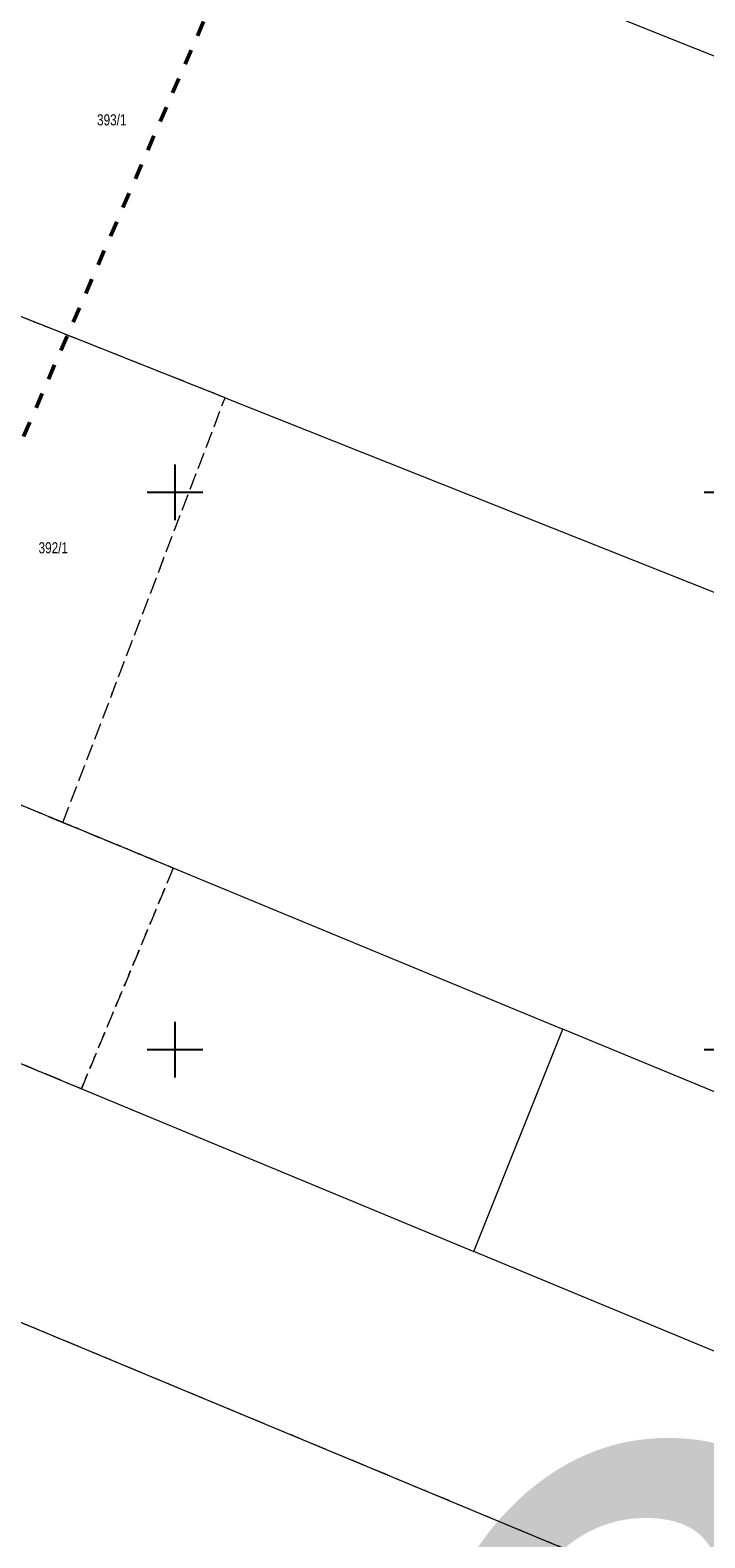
# Model space of a CAD drawing. Header units: metres. Extents: x 7523615 to 7533948, y 5492686 to 5502120.
# Tile 185 of 256: x 7531437 to 7531498, y 5496656 to 5496791. Entities that reach past the tile are written whole.
import ezdxf
from ezdxf.enums import TextEntityAlignment as Align

# ---------------------------------------------------------------- set-up
doc = ezdxf.new("R2010")
doc.units = ezdxf.units.M
for name, pattern in [('1.4_1.4', [2.8, 1.4, -1.4]), ('219-500', [0]), ('egkk-500', [2, 1.5, -0.5]), ('egug-500', [1, 0.5, -0.5])]:
    doc.linetypes.add(name, pattern=pattern)
doc.layers.get('0').update_dxf_attribs({"color": 2, "lineweight": 5})
doc.styles.get("Standard").update_dxf_attribs({"font": 'Working1250', "width": 0.75})

# ---------------------------------------------------------------- blocks, each defined once
blk = doc.blocks.new('203')
at = {"linetype": 'Continuous', "lineweight": 0}
h = blk.add_hatch(color=0, dxfattribs=at)
edge = h.paths.add_edge_path()
edge.add_arc((0, 0), 0.045, 0, 360)
blk = doc.blocks.new('RAMKA500K')
at = {"color": 0}
for p, q in [((247.5, 250), (252.5, 250)), ((250, 247.5), (250, 250)), ((297.5, 250), (302.5, 250)), ((250, 197.5), (250, 202.5)), ((247.5, 200), (252.5, 200)), ((297.5, 200), (302.5, 200)), ((250, 0), (250, 2.5)), ((247.5, 0), (252.5, 0)), ((297.5, 0), (302.5, 0))]:
    blk.add_line(p, q, dxfattribs=at)

msp = doc.modelspace()

# ---------------------------------------------------------------- linework, layer by layer
at = {"layer": '217-kontur klasyfikacyjny', "color": 7, "linetype": 'egkk-500', "lineweight": 18, "flags": 128}
for points in [[(7531454.49, 5496758.48), (7531426.79, 5496769.47)], [(7531439.93, 5496720.38), (7531454.49, 5496758.48)], [(7531412.73, 5496731.61), (7531439.93, 5496720.38)], [(7531439.93, 5496720.38), (7531449.84, 5496716.29)], [(7531449.84, 5496716.29), (7531441.58, 5496696.49)], [(7531441.58, 5496696.49), (7531425.34, 5496703.22)], [(7531631.63, 5496594.24), (7531428.73, 5496678.61)]]:
    msp.add_lwpolyline(points, dxfattribs=at)
at = {"layer": '218-kontur użytku gruntowego', "color": 7, "linetype": 'egug-500', "lineweight": 18, "flags": 128}
for points in [[(7531454.49, 5496758.48), (7531426.79, 5496769.47)], [(7531439.93, 5496720.38), (7531454.49, 5496758.48)], [(7531439.93, 5496720.38), (7531412.73, 5496731.61)], [(7531449.84, 5496716.29), (7531439.93, 5496720.38)], [(7531441.58, 5496696.49), (7531449.84, 5496716.29)], [(7531425.34, 5496703.22), (7531441.58, 5496696.49)], [(7531631.63, 5496594.24), (7531428.73, 5496678.61)]]:
    msp.add_lwpolyline(points, dxfattribs=at)
at = {"layer": '219-działka ewidencyjna', "color": 3, "linetype": '219-500', "lineweight": 18, "flags": 128}
for points in [[(7531448.79, 5496808.97), (7531724.45, 5496698.93)], [(7531454.49, 5496758.48), (7531426.79, 5496769.47)], [(7531454.49, 5496758.48), (7531689.27, 5496665.24)], [(7531412.73, 5496731.61), (7531484.83, 5496701.85)], [(7531404.77, 5496711.74), (7531476.83, 5496681.89)], [(7531476.83, 5496681.89), (7531484.83, 5496701.85)], [(7531648.05, 5496634.46), (7531484.83, 5496701.85)], [(7531396.82, 5496691.88), (7531631.63, 5496594.24)], [(7531639.84, 5496614.35), (7531476.83, 5496681.89)]]:
    msp.add_lwpolyline(points, dxfattribs=at)
at = {"layer": 'Zakres', "color": 5, "linetype": '1.4_1.4', "lineweight": 50, "flags": 128}
msp.add_lwpolyline([(7531743.27, 5499246.67), (7531674.19, 5499075.04), (7531617.16, 5499130.01), (7531497.22, 5499019.6), (7531360.69, 5498909.88), (7531137.38, 5498723.26), (7530837.96, 5498471.05), (7530827.29, 5498468.56), (7530555.83, 5498209.93), (7530490.21, 5498246.48), (7530415.42, 5498175.93), (7530370.97, 5498140.65), (7530313.12, 5498105.37), (7530175.54, 5498113.13), (7530201.64, 5498273.29), (7530135.32, 5498299.4), (7530095.81, 5498250.01), (7529934.94, 5498278.94), (7529886.55, 5498254.6), (7529886.96, 5498227.43), (7529861.56, 5498166.05), (7529795.24, 5498157.58), (7529752.2, 5498064.45), (7529512.79, 5498134.24), (7529497.7, 5498245.62), (7529418.48, 5498260.59), (7529163.77, 5498290.23), (7529123.55, 5498137.12), (7529361.33, 5498088.44), (7529468.57, 5498017.18), (7529499.62, 5497998.73), (7529568.05, 5497998.13), (7529612.5, 5497967.79), (7529759.26, 5497962.85), (7529731.04, 5497742.01), (7529837.62, 5497773.43), (7529926.26, 5498000.98), (7530249.5, 5497965.97), (7530399.55, 5498036.46), (7530504.33, 5498041.17), (7530550.19, 5498000.25), (7530485.28, 5497939.57), (7530567.12, 5497896.53), (7530578.58, 5497865.95), (7530414.96, 5497723.67), (7530456.35, 5497670.63), (7530620.04, 5497828.68), (7530672.25, 5497834.44), (7530708.23, 5497874.66), (7530802.89, 5497949.74), (7531291.02, 5497844.85), (7531633.86, 5497783.35), (7531723.76, 5497752.95), (7531716.74, 5497689.82), (7531638.86, 5497701.8), (7531607.99, 5497651.88), (7531593.17, 5497646.23), (7531554.37, 5497551.69), (7531542.2, 5497533.11), (7531433.37, 5497444.09), (7531365.28, 5497382.71), (7531307.01, 5497340.61), (7531265.62, 5497313.74), (7531154.14, 5497225.54), (7531069.47, 5497140.17), (7531095.58, 5497066.79), (7531227.52, 5497061.86), (7531269.85, 5497013.88), (7531267.74, 5496900.28), (7531245.86, 5496824.79), (7531285.37, 5496797.98), (7531257.86, 5496726.01), (7531235.28, 5496726.72), (7531225.4, 5496699.91), (7531197.11, 5496699.88), (7531185.19, 5496624.41), (7531253.8, 5496571.67), (7531243.22, 5496477.48), (7531256.45, 5496456.49), (7531351.7, 5496436.03), (7531399.67, 5496549.62), (7531437.77, 5496640.64), (7531396.85, 5496663.92), (7531455.59, 5496799.21), (7531464.06, 5496818.26), (7531468.64, 5496848.96), (7531480.28, 5496877.18), (7531555.07, 5497002.95), (7531557.66, 5497022.17), (7531504.63, 5497031.87), (7531386.27, 5497072.44), (7531447.65, 5497179.68), (7531472.88, 5497186.56), (7531542.73, 5497165.75), (7531534.96, 5497117.77), (7531587.88, 5497105.78), (7531625.63, 5497206.32), (7531717.2, 5497165.38), (7531739.28, 5497219.08), (7531634.8, 5497264.88), (7531650.32, 5497306.51), (7531689.66, 5497342.67), (7531724.67, 5497377.51), (7531750.16, 5497383.41), (7531790.73, 5497415.16), (7531807.49, 5497435.8), (7531857.05, 5497525.94), (7531880.16, 5497531.76), (7531912.79, 5497579.21), (7531951.42, 5497582.56), (7531983.17, 5497634.77), (7532010.16, 5497686.45), (7532022.45, 5497715.67), (7532045.96, 5497826.68), (7532028.32, 5497890.18), (7532058.84, 5497978.73), (7532130.81, 5498096.73), (7532169.26, 5498228.67), (7532173.67, 5498272.59), (7532173.45, 5498329.02), (7532174.2, 5498362.37), (7532178.84, 5498457.8), (7532136.75, 5498585.56), (7532124.81, 5498799.34), (7532152.62, 5498813.57), (7532125.69, 5499032.47), (7532124.99, 5499095.27), (7532200.95, 5499066.75), (7532264.33, 5499123.02), (7532116.22, 5499183.81), (7531993.34, 5499227.79), (7531913.61, 5499254.72), (7531816.6, 5499290.94), (7531739.75, 5499297.76), (7531571.83, 5499328.1), (7531549.25, 5499297.76), (7531536.55, 5499281.53), (7531425.08, 5499226.5), (7531439.19, 5499201.8), (7531552.78, 5499254.72), (7531607.81, 5499273.77), (7531677.13, 5499271.21)], close=True, dxfattribs=at)

# ---------------------------------------------------------------- block references
at = {"layer": '203-punkt graniczny', "color": 3, "linetype": 'CONTINUOUS', "lineweight": 18}
for p in [(7531454.49, 5496758.48), (7531484.83, 5496701.85), (7531476.83, 5496681.89)]:
    msp.add_blockref('203', p, dxfattribs=at)
at = {"layer": 'Wstawianie ramki sekcyjnej z opisem', "color": 7, "linetype": 'CONTINUOUS', "lineweight": 13}
for p in [(7531200, 5496750), (7531200, 5496500)]:
    msp.add_blockref('RAMKA500K', p, dxfattribs=at)

# ---------------------------------------------------------------- texts
at = {"layer": '211-numer działki ewidencyjnej', "color": 3, "linetype": 'CONTINUOUS', "lineweight": 18, "width": 0.79}
msp.add_text('393/1', height=1, dxfattribs=at).set_placement((7531442.99, 5496782.91))
msp.add_text('392/1', height=1, dxfattribs=at).set_placement((7531437.74, 5496745.52), align=Align.TOP_LEFT)
at = {"layer": '995-Tekst dodatkowy duży', "color": 6, "linetype": 'CONTINUOUS', "lineweight": 35, "oblique": 15, "width": 0.79}
msp.add_text('30', height=68.359, dxfattribs=at).set_placement((7531455.8, 5496595.79))

doc.saveas('drawing.dxf')
